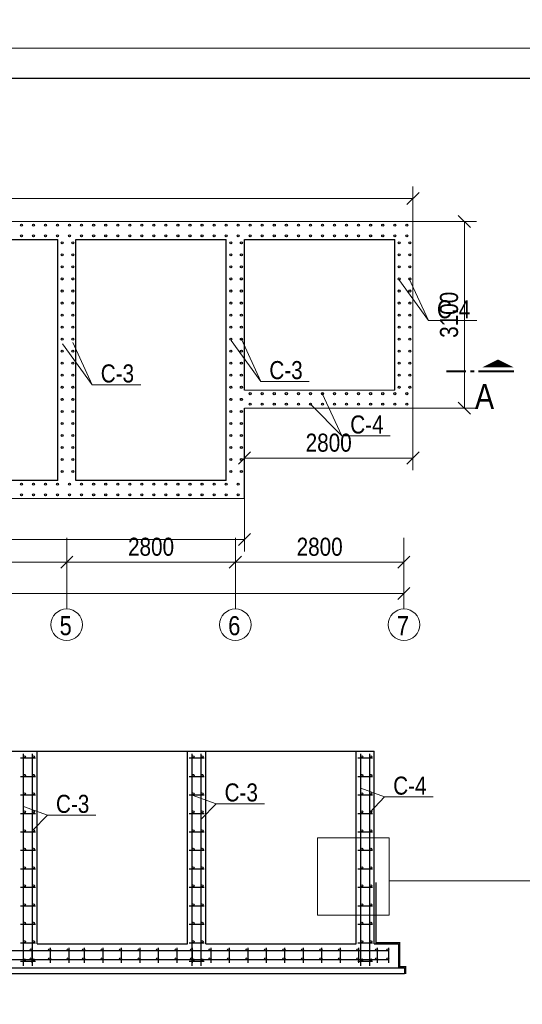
# Model space of a CAD drawing. Extents: x -764262 to 2885205, y 359641 to 616597.
# Tile 9 of 97: x 648565 to 656911, y 404979 to 421336. Entities that reach past the tile are written whole.
import ezdxf

# ---------------------------------------------------------------- set-up
doc = ezdxf.new("R2010")
doc.units = 0
doc.header["$LTSCALE"] = 50
doc.header["$MEASUREMENT"] = 0
doc.linetypes.add('AKS', pattern=[1.05, 0.6, -0.15, 0, -0.15, 0, 0.15])
doc.linetypes.add('JIS_02_2.0', pattern=[3, 2, -1])
doc.layers.get('0').update_dxf_attribs({"linetype": 'CONTINUOUS', "lineweight": 15})
doc.layers.get('DEFPOINTS').update_dxf_attribs({"linetype": 'CONTINUOUS'})
doc.layers.add('2D - Общий_Ном._пера__24', color=7, linetype='CONTINUOUS', lineweight=18, true_color=0xd90005)
doc.layers.add('6', color=6, linetype='CONTINUOUS')
for name, color, linetype, lineweight in [('DUVAR', 7, 'CONTINUOUS', 25), ('enta-aks yazıları', 6, 'CONTINUOUS', 5), ('enta-aks çizgileri', 1, 'AKS', 5), ('kcd_tx', 7, 'CONTINUOUS', 15), ('Tarama', 251, 'CONTINUOUS', 15)]:
    doc.layers.add(name, color=color, linetype=linetype, lineweight=lineweight)
doc.styles.add('arial', font='ARIALN.TTF')
doc.dimstyles.new('Xikmatillo', dxfattribs={"dimtxt": 300, "dimasz": 200, "dimexe": 200, "dimexo": 0, "dimgap": 100, "dimtad": 1, "dimdec": 0, "dimtxsty": 'arial', "dimblk": 'OBLIQUE', "dimcen": 0, "dimclrd": 7, "dimclre": 7, "dimclrt": 7, "dimadec": 0, "dimazin": 0, "dimtfac": 1, "dimtdec": 0, "dimtmove": 1, "dimatfit": 3, "dimldrblk": 'OBLIQUE', "dimfxl": 200, "dimlwd": 13, "dimlwe": 13, "dimarcsym": 0})

# ---------------------------------------------------------------- blocks, each defined once
blk = doc.blocks.new('_OBLIQUE')
at = {"color": 0, "linetype": 'ByBlock'}
blk.add_line((-0.5, -0.5), (0.5, 0.5), dxfattribs=at)
blk = doc.blocks.new('*D704')
at = {"color": 7, "lineweight": 13, "transparency": 16777216}
for p, q in [((646046, 412725), (646046, 412125)), ((649346, 412725), (649346, 412125)), ((646046, 412325), (649346, 412325))]:
    blk.add_line(p, q, dxfattribs=at)
at = {"layer": 'DEFPOINTS', "color": 0, "transparency": 16777216}
for p in [(646046, 412725), (649346, 412725), (649346, 412325)]:
    blk.add_point(p, dxfattribs=at)
at = {"color": 7, "lineweight": 13, "transparency": 16777216, "xscale": 200, "yscale": 200, "zscale": 200, "rotation": 180}
blk.add_blockref('_OBLIQUE', (646046, 412325), dxfattribs=at)
at = {"color": 7, "lineweight": 13, "transparency": 16777216, "xscale": 200, "yscale": 200, "zscale": 200}
blk.add_blockref('_OBLIQUE', (649346, 412325), dxfattribs=at)
at = {"color": 7, "transparency": 16777216, "insert": (647696, 412578), "char_height": 300, "attachment_point": 5, "style": 'arial'}
blk.add_mtext('3300', dxfattribs=at)
blk = doc.blocks.new('*D705')
at = {"color": 7, "lineweight": 13, "transparency": 16777216}
for p, q in [((649346, 412725), (649346, 412125)), ((652146, 412725), (652146, 412125)), ((649346, 412325), (652146, 412325))]:
    blk.add_line(p, q, dxfattribs=at)
at = {"layer": 'DEFPOINTS', "color": 0, "transparency": 16777216}
for p in [(649346, 412725), (652146, 412725), (652146, 412325)]:
    blk.add_point(p, dxfattribs=at)
at = {"color": 7, "lineweight": 13, "transparency": 16777216, "xscale": 200, "yscale": 200, "zscale": 200, "rotation": 180}
blk.add_blockref('_OBLIQUE', (649346, 412325), dxfattribs=at)
at = {"color": 7, "lineweight": 13, "transparency": 16777216, "xscale": 200, "yscale": 200, "zscale": 200}
blk.add_blockref('_OBLIQUE', (652146, 412325), dxfattribs=at)
at = {"color": 7, "transparency": 16777216, "insert": (650746, 412578), "char_height": 300, "attachment_point": 5, "style": 'arial'}
blk.add_mtext('2800', dxfattribs=at)
blk = doc.blocks.new('*D698')
at = {"color": 7, "lineweight": 13, "transparency": 16777216}
for p, q in [((652146, 412725), (652146, 412125)), ((654946, 412725), (654946, 412125)), ((652146, 412325), (654946, 412325))]:
    blk.add_line(p, q, dxfattribs=at)
at = {"layer": 'DEFPOINTS', "color": 0, "transparency": 16777216}
for p in [(652146, 412725), (654946, 412725), (654946, 412325)]:
    blk.add_point(p, dxfattribs=at)
at = {"color": 7, "lineweight": 13, "transparency": 16777216, "xscale": 200, "yscale": 200, "zscale": 200, "rotation": 180}
blk.add_blockref('_OBLIQUE', (652146, 412325), dxfattribs=at)
at = {"color": 7, "lineweight": 13, "transparency": 16777216, "xscale": 200, "yscale": 200, "zscale": 200}
blk.add_blockref('_OBLIQUE', (654946, 412325), dxfattribs=at)
at = {"color": 7, "transparency": 16777216, "insert": (653546, 412578), "char_height": 300, "attachment_point": 5, "style": 'arial'}
blk.add_mtext('2800', dxfattribs=at)
blk = doc.blocks.new('*D699')
at = {"layer": 'DEFPOINTS', "color": 0, "transparency": 16777216}
for p in [(625646, 412125), (654946, 412125), (625646, 411803)]:
    blk.add_point(p, dxfattribs=at)
at = {"layer": 'kcd_tx', "color": 7, "lineweight": 13, "transparency": 16777216}
for p, q in [((625646, 412125), (625646, 411603)), ((654946, 412125), (654946, 411603)), ((654946, 411803), (625646, 411803))]:
    blk.add_line(p, q, dxfattribs=at)
at = {"layer": 'kcd_tx', "color": 7, "lineweight": 13, "transparency": 16777216, "xscale": 200, "yscale": 200, "zscale": 200, "rotation": 180}
blk.add_blockref('_OBLIQUE', (625646, 411803), dxfattribs=at)
at = {"layer": 'kcd_tx', "color": 7, "lineweight": 13, "transparency": 16777216, "xscale": 200, "yscale": 200, "zscale": 200}
blk.add_blockref('_OBLIQUE', (654946, 411803), dxfattribs=at)
at = {"layer": 'kcd_tx', "color": 7, "transparency": 16777216, "insert": (640296, 412056), "char_height": 300, "attachment_point": 5, "style": 'arial'}
blk.add_mtext('29300', dxfattribs=at)
blk = doc.blocks.new('KESIT')
at = {"layer": 'enta-aks çizgileri'}
blk.add_lwpolyline([(273831.6, 345780.1, 65.3, 0, 0), (273831.6, 345796.4, 0, 0, 0)], format="xyseb", dxfattribs=at)
blk.add_lwpolyline([(273831.6, 345780.1, 65.3, 0, 0), (273831.6, 345796.4, 0, 0, 0)], format="xyseb", dxfattribs=at)
at = {"layer": 'enta-aks çizgileri', "const_width": 4.08}
for points in [[(273765.5, 345772), (273724.7, 345772)], [(273765.5, 345772), (273724.7, 345772)], [(273782.6, 345772), (273774.5, 345772)], [(273782.6, 345772), (273774.5, 345772)], [(273864.3, 345772), (273790.8, 345772)], [(273864.3, 345772), (273790.8, 345772)]]:
    blk.add_lwpolyline(points, dxfattribs=at)
blk = doc.blocks.new('*D722')
at = {"layer": 'DEFPOINTS', "color": 0, "transparency": 16777216}
for p in [(625496, 418365), (625496, 417983), (655096, 417983)]:
    blk.add_point(p, dxfattribs=at)
at = {"layer": 'kcd_tx', "color": 7, "lineweight": 13, "transparency": 16777216}
for p, q in [((625496, 417983), (625496, 418565)), ((655096, 417983), (655096, 418565)), ((655096, 418365), (625496, 418365))]:
    blk.add_line(p, q, dxfattribs=at)
at = {"layer": 'kcd_tx', "color": 7, "lineweight": 13, "transparency": 16777216, "xscale": 200, "yscale": 200, "zscale": 200, "rotation": 180}
blk.add_blockref('_OBLIQUE', (625496, 418365), dxfattribs=at)
at = {"layer": 'kcd_tx', "color": 7, "lineweight": 13, "transparency": 16777216, "xscale": 200, "yscale": 200, "zscale": 200}
blk.add_blockref('_OBLIQUE', (655096, 418365), dxfattribs=at)
at = {"layer": 'kcd_tx', "color": 7, "transparency": 16777216, "insert": (640296, 418618), "char_height": 300, "attachment_point": 5, "style": 'arial'}
blk.add_mtext('29600', dxfattribs=at)
blk = doc.blocks.new('*D731')
at = {"layer": 'DEFPOINTS', "color": 0, "transparency": 16777216}
for p in [(625496, 413383), (652296, 413383), (625496, 412700)]:
    blk.add_point(p, dxfattribs=at)
at = {"layer": 'kcd_tx', "color": 7, "lineweight": 13, "transparency": 16777216}
for p, q in [((625496, 413383), (625496, 412500)), ((652296, 413383), (652296, 412500)), ((652296, 412700), (625496, 412700))]:
    blk.add_line(p, q, dxfattribs=at)
at = {"layer": 'kcd_tx', "color": 7, "lineweight": 13, "transparency": 16777216, "xscale": 200, "yscale": 200, "zscale": 200, "rotation": 180}
blk.add_blockref('_OBLIQUE', (625496, 412700), dxfattribs=at)
at = {"layer": 'kcd_tx', "color": 7, "lineweight": 13, "transparency": 16777216, "xscale": 200, "yscale": 200, "zscale": 200}
blk.add_blockref('_OBLIQUE', (652296, 412700), dxfattribs=at)
at = {"layer": 'kcd_tx', "color": 7, "transparency": 16777216, "insert": (638896, 412953), "char_height": 300, "attachment_point": 5, "style": 'arial'}
blk.add_mtext('26800', dxfattribs=at)
blk = doc.blocks.new('*D744')
at = {"layer": 'DEFPOINTS', "color": 0, "transparency": 16777216}
for p in [(655096, 417983), (655949, 417983), (655096, 414883)]:
    blk.add_point(p, dxfattribs=at)
at = {"layer": 'kcd_tx', "color": 7, "lineweight": 13, "transparency": 16777216}
for p, q in [((655096, 417983), (656149, 417983)), ((655949, 414883), (655949, 417983)), ((655096, 414883), (656149, 414883))]:
    blk.add_line(p, q, dxfattribs=at)
at = {"layer": 'kcd_tx', "color": 7, "lineweight": 13, "transparency": 16777216, "xscale": 200, "yscale": 200, "zscale": 200}
for p, rotation in [((655949, 417983), 90), ((655949, 414883), 270)]:
    blk.add_blockref('_OBLIQUE', p, dxfattribs=dict(at, rotation=rotation))
at = {"layer": 'kcd_tx', "color": 7, "transparency": 16777216, "insert": (655696, 416433), "char_height": 300, "attachment_point": 5, "rotation": 90, "style": 'arial'}
blk.add_mtext('3100', dxfattribs=at)
blk = doc.blocks.new('*D745')
at = {"layer": 'DEFPOINTS', "color": 0, "transparency": 16777216}
for p in [(652296, 414883), (655096, 414883), (652296, 414054)]:
    blk.add_point(p, dxfattribs=at)
at = {"layer": 'kcd_tx', "color": 7, "lineweight": 13, "transparency": 16777216}
for p, q in [((652296, 414883), (652296, 413854)), ((655096, 414883), (655096, 413854)), ((655096, 414054), (652296, 414054))]:
    blk.add_line(p, q, dxfattribs=at)
at = {"layer": 'kcd_tx', "color": 7, "lineweight": 13, "transparency": 16777216, "xscale": 200, "yscale": 200, "zscale": 200, "rotation": 180}
blk.add_blockref('_OBLIQUE', (652296, 414054), dxfattribs=at)
at = {"layer": 'kcd_tx', "color": 7, "lineweight": 13, "transparency": 16777216, "xscale": 200, "yscale": 200, "zscale": 200}
blk.add_blockref('_OBLIQUE', (655096, 414054), dxfattribs=at)
at = {"layer": 'kcd_tx', "color": 7, "transparency": 16777216, "insert": (653696, 414307), "char_height": 300, "attachment_point": 5, "style": 'arial'}
blk.add_mtext('2800', dxfattribs=at)

msp = doc.modelspace()

# ---------------------------------------------------------------- linework, layer by layer
for p, q in [((655352.646, 416337.169), (655029.38, 417039.159)), ((649768.973, 415271.057), (649445.708, 415973.047)), ((652568.973, 415326.529), (652245.708, 416028.519)), ((654796.263, 415182.662), (652296.263, 415182.662)), ((653912.477, 414422.842), (653589.211, 415124.832)), ((655096.263, 414882.662), (652296.263, 414882.662)), ((651825.564, 408310.351), (651427.58, 408453.981)), ((654625.564, 408423.662), (654227.58, 408567.292)), ((649025.564, 408120.7), (648627.58, 408264.33)), ((654698.608, 407028.181, 9779.395), (657034.096, 407028.181, -142485.013))]:
    msp.add_line(p, q)
at = {"color": 0}
for p, q in [((649346.263, 412725.397), (649346.263, 411546.118)), ((652146.263, 412725.397), (652146.263, 411546.118)), ((654946.263, 412725.397), (654946.263, 411546.118))]:
    msp.add_line(p, q, dxfattribs=at)
at = {"color": 0, "lineweight": 30}
for p, q in [((648627.58, 405615.442), (648627.58, 409138.865)), ((648777.58, 405615.442), (648777.58, 409138.865)), ((651427.58, 405615.442), (651427.58, 409138.865)), ((651577.58, 405615.442), (651577.58, 409138.865)), ((654227.58, 405615.442), (654227.58, 409138.865)), ((654377.58, 405615.442), (654377.58, 409138.865)), ((648577.69, 409072.178), (648825.986, 409072.178)), ((648577.69, 409072.178), (648825.986, 409072.178)), ((651377.69, 409072.178), (651625.986, 409072.178)), ((651377.69, 409072.178), (651625.986, 409072.178)), ((654177.69, 409072.178), (654425.986, 409072.178)), ((654177.69, 409072.178), (654425.986, 409072.178)), ((648577.69, 408765.171), (648825.986, 408765.171)), ((648577.69, 408765.171), (648825.986, 408765.171)), ((651377.69, 408765.171), (651625.986, 408765.171)), ((651377.69, 408765.171), (651625.986, 408765.171)), ((654177.69, 408765.171), (654425.986, 408765.171)), ((654177.69, 408765.171), (654425.986, 408765.171)), ((648577.69, 408458.164), (648825.986, 408458.164)), ((648577.69, 408458.164), (648825.986, 408458.164)), ((651377.69, 408458.164), (651625.986, 408458.164)), ((651377.69, 408458.164), (651625.986, 408458.164)), ((654177.69, 408458.164), (654425.986, 408458.164)), ((654177.69, 408458.164), (654425.986, 408458.164)), ((648577.69, 408151.157), (648825.986, 408151.157)), ((651377.69, 408151.157), (651625.986, 408151.157)), ((654177.69, 408151.157), (654425.986, 408151.157)), ((648577.69, 407844.15), (648825.986, 407844.15)), ((648577.69, 407844.15), (648825.986, 407844.15)), ((651377.69, 407844.15), (651625.986, 407844.15)), ((651377.69, 407844.15), (651625.986, 407844.15)), ((654177.69, 407844.15), (654425.986, 407844.15)), ((654177.69, 407844.15), (654425.986, 407844.15)), ((648577.69, 407537.143), (648825.986, 407537.143)), ((648577.69, 407537.143), (648825.986, 407537.143)), ((651377.69, 407537.143), (651625.986, 407537.143)), ((651377.69, 407537.143), (651625.986, 407537.143)), ((654177.69, 407537.143), (654425.986, 407537.143)), ((654177.69, 407537.143), (654425.986, 407537.143)), ((648577.69, 407230.136), (648825.986, 407230.136)), ((648577.69, 407230.136), (648825.986, 407230.136)), ((651377.69, 407230.136), (651625.986, 407230.136)), ((651377.69, 407230.136), (651625.986, 407230.136)), ((654177.69, 407230.136), (654425.986, 407230.136)), ((654177.69, 407230.136), (654425.986, 407230.136)), ((648577.69, 406923.13), (648825.986, 406923.13)), ((651377.69, 406923.13), (651625.986, 406923.13)), ((654177.69, 406923.13), (654425.986, 406923.13)), ((648577.69, 406616.123), (648825.986, 406616.123)), ((648577.69, 406616.123), (648825.986, 406616.123)), ((651377.69, 406616.123), (651625.986, 406616.123)), ((651377.69, 406616.123), (651625.986, 406616.123)), ((654177.69, 406616.123), (654425.986, 406616.123)), ((654177.69, 406616.123), (654425.986, 406616.123)), ((648577.69, 406309.116), (648825.986, 406309.116)), ((648577.69, 406309.116), (648825.986, 406309.116)), ((651377.69, 406309.116), (651625.986, 406309.116)), ((651377.69, 406309.116), (651625.986, 406309.116)), ((654177.69, 406309.116), (654425.986, 406309.116)), ((654177.69, 406309.116), (654425.986, 406309.116)), ((648577.69, 406002.109), (648825.986, 406002.109)), ((648577.69, 406002.109), (648825.986, 406002.109)), ((651377.69, 406002.109), (651625.986, 406002.109)), ((651377.69, 406002.109), (651625.986, 406002.109)), ((654177.69, 406002.109), (654425.986, 406002.109)), ((654177.69, 406002.109), (654425.986, 406002.109)), ((654678.3, 405868.514), (647858.503, 405868.514)), ((648771.551, 405668.625), (648771.551, 405916.92)), ((648771.551, 405668.625), (648771.551, 405916.92)), ((649078.558, 405668.625), (649078.558, 405916.92)), ((649385.565, 405668.625), (649385.565, 405916.92)), ((649643.008, 405668.625), (649643.008, 405916.92)), ((649643.008, 405668.625), (649643.008, 405916.92)), ((649643.008, 405668.625), (649643.008, 405916.92)), ((649950.015, 405668.625), (649950.015, 405916.92)), ((649950.015, 405668.625), (649950.015, 405916.92)), ((650257.022, 405668.625), (650257.022, 405916.92)), ((650564.028, 405668.625), (650564.028, 405916.92)), ((650564.028, 405668.625), (650564.028, 405916.92)), ((650871.035, 405668.625), (650871.035, 405916.92)), ((651178.042, 405668.625), (651178.042, 405916.92)), ((651435.485, 405668.625), (651435.485, 405916.92)), ((651435.485, 405668.625), (651435.485, 405916.92)), ((651435.485, 405668.625), (651435.485, 405916.92)), ((651742.492, 405668.625), (651742.492, 405916.92)), ((651742.492, 405668.625), (651742.492, 405916.92)), ((652049.499, 405668.625), (652049.499, 405916.92)), ((652356.506, 405668.625), (652356.506, 405916.92)), ((652356.506, 405668.625), (652356.506, 405916.92)), ((652663.513, 405668.625), (652663.513, 405916.92)), ((652970.52, 405668.625), (652970.52, 405916.92)), ((652970.52, 405668.625), (652970.52, 405916.92)), ((653277.527, 405668.625), (653277.527, 405916.92)), ((653584.534, 405668.625), (653584.534, 405916.92)), ((653584.534, 405668.625), (653584.534, 405916.92)), ((653891.541, 405668.625), (653891.541, 405916.92)), ((654198.548, 405668.625), (654198.548, 405916.92)), ((654198.548, 405668.625), (654198.548, 405916.92)), ((654505.555, 405668.625), (654505.555, 405916.92)), ((654694.987, 405668.625), (654694.987, 405916.92)), ((654678.3, 405718.514), (647858.503, 405718.514)), ((648577.69, 405695.102), (648825.986, 405695.102)), ((651377.69, 405695.102), (651625.986, 405695.102)), ((654177.69, 405695.102), (654425.986, 405695.102))]:
    msp.add_line(p, q, dxfattribs=at)
at = {"color": 0}
msp.add_lwpolyline([(680055.971, 391162.308), (620655.971, 391162.308), (620655.971, 420862.308), (680055.971, 420862.308)], close=True, dxfattribs=at)
at = {"color": 0, "lineweight": 30, "ltscale": 100}
msp.add_lwpolyline([(622655.971, 420362.308), (679297.877, 420362.308), (679297.877, 391662.308), (622655.971, 391662.308)], close=True, dxfattribs=at)
for points in [[(652296.263, 413382.662), (625496.263, 413382.662), (625496.263, 417982.662), (655096.263, 417982.662), (655096.263, 414882.662)], [(655096.263, 417982.662), (655096.263, 414882.662), (652296.263, 414882.662), (652296.263, 413382.662), (625496.263, 413382.662), (625496.263, 417982.662), (655096.263, 417982.662)]]:
    msp.add_lwpolyline(points)
for points in [[(646196.263, 417682.662), (649196.263, 417682.662), (649196.263, 413682.662), (646196.263, 413682.662)], [(651996.263, 417682.662), (649496.263, 417682.662), (649496.263, 413682.662), (651996.263, 413682.662)], [(652296.263, 417682.662), (654796.263, 417682.662), (654796.263, 415182.662), (652296.263, 415182.662)]]:
    msp.add_lwpolyline(points, close=True)
at = {"color": 0, "lineweight": 0}
for points in [[(654861.497, 417018.655), (655352.646, 416337.169), (656158.065, 416337.169)], [(652077.824, 416008.014), (652568.973, 415326.529), (653374.392, 415326.529)], [(649277.824, 415952.543), (649768.973, 415271.057), (650574.392, 415271.057)], [(653392.861, 414946.994), (653912.477, 414422.842), (654717.896, 414422.842)], [(651577.58, 408054.17), (651825.564, 408310.351), (652630.983, 408310.351)], [(654377.58, 408167.481), (654625.564, 408423.662), (655430.983, 408423.662)], [(648777.58, 407864.518), (649025.564, 408120.7), (649830.983, 408120.7)]]:
    msp.add_lwpolyline(points, dxfattribs=at)
at = {"linetype": 'JIS_02_2.0', "ltscale": 0.5, "const_width": 20}
msp.add_lwpolyline([(654483.424, 407002.352), (654483.424, 406002.352), (654873.424, 406002.352), (654873.424, 405602.352), (654973.424, 405602.352), (654973.424, 405482.352)], dxfattribs=at)
at = {"color": 0, "lineweight": 30}
for centre in [(648592.861, 417922.104), (648792.861, 417922.104), (648992.861, 417922.104), (649192.861, 417922.104), (649192.861, 417922.104), (649392.861, 417922.104), (649592.861, 417922.104), (649792.861, 417922.104), (649992.861, 417922.104), (650192.861, 417922.104), (650392.861, 417922.104), (650592.861, 417922.104), (650792.861, 417922.104), (650992.861, 417922.104), (651192.861, 417922.104), (651392.861, 417922.104), (651592.861, 417922.104), (651592.861, 417922.104), (651792.861, 417922.104), (651992.861, 417922.104), (652192.861, 417922.104), (652392.861, 417922.104), (652592.861, 417922.104), (652792.861, 417922.104), (652992.861, 417922.104), (653192.861, 417922.104), (653392.861, 417922.104), (653592.861, 417922.104), (653592.861, 417922.104), (653792.861, 417922.104), (653992.861, 417922.104), (654192.861, 417922.104), (654392.861, 417922.104), (654592.861, 417922.104), (654792.861, 417922.104), (654992.861, 417922.104), (648592.861, 417746.33), (648792.861, 417746.33), (648992.861, 417746.33), (649192.861, 417746.33), (649192.861, 417746.33), (649392.861, 417746.33), (649592.861, 417746.33), (649792.861, 417746.33), (649992.861, 417746.33), (650192.861, 417746.33), (650392.861, 417746.33), (650592.861, 417746.33), (650792.861, 417746.33), (650992.861, 417746.33), (651192.861, 417746.33), (651392.861, 417746.33), (651592.861, 417746.33), (651592.861, 417746.33), (651792.861, 417746.33), (651992.861, 417746.33), (652192.861, 417746.33), (652392.861, 417746.33), (652592.861, 417746.33), (652792.861, 417746.33), (652992.861, 417746.33), (653192.861, 417746.33), (653392.861, 417746.33), (653592.861, 417746.33), (653592.861, 417746.33), (653792.861, 417746.33), (653992.861, 417746.33), (654192.861, 417746.33), (654392.861, 417746.33), (654592.861, 417746.33), (654792.861, 417746.33), (654992.861, 417746.33), (649269.934, 417628.519), (649269.934, 417628.519), (649445.708, 417628.519), (649445.708, 417628.519), (652069.934, 417628.519), (652069.934, 417628.519), (652245.708, 417628.519), (652245.708, 417628.519), (654868.149, 417628.519), (654868.149, 417628.519), (655043.923, 417628.519), (655043.923, 417628.519), (649269.934, 417428.519), (649445.708, 417428.519), (652069.934, 417428.519), (652245.708, 417428.519), (654868.149, 417428.519), (655043.923, 417428.519), (649269.934, 417228.519), (649445.708, 417228.519), (652069.934, 417228.519), (652245.708, 417228.519), (654868.149, 417228.519), (655043.923, 417228.519), (649269.934, 417028.519), (649445.708, 417028.519), (652069.934, 417028.519), (652245.708, 417028.519), (654868.149, 417028.519), (655043.923, 417028.519), (649269.934, 416828.519), (649445.708, 416828.519), (652069.934, 416828.519), (652245.708, 416828.519), (654868.149, 416828.519), (655043.923, 416828.519), (649269.934, 416628.519), (649445.708, 416628.519), (652069.934, 416628.519), (652245.708, 416628.519), (654868.149, 416628.519), (655043.923, 416628.519), (649269.934, 416428.519), (649445.708, 416428.519), (652069.934, 416428.519), (652245.708, 416428.519), (654868.149, 416428.519), (655043.923, 416428.519), (649269.934, 416228.519), (649445.708, 416228.519), (652069.934, 416228.519), (652245.708, 416228.519), (654868.149, 416228.519), (655043.923, 416228.519), (649269.934, 416028.519), (649445.708, 416028.519), (652069.934, 416028.519), (652245.708, 416028.519), (654868.149, 416028.519), (655043.923, 416028.519), (649269.934, 415828.519), (649445.708, 415828.519), (652069.934, 415828.519), (652245.708, 415828.519), (654868.149, 415828.519), (655043.923, 415828.519), (649269.934, 415628.519), (649445.708, 415628.519), (652069.934, 415628.519), (652245.708, 415628.519), (654868.149, 415628.519), (655043.923, 415628.519), (649269.934, 415428.519), (649445.708, 415428.519), (652069.934, 415428.519), (652245.708, 415428.519), (654868.149, 415428.519), (655043.923, 415428.519), (649269.934, 415228.519), (649269.934, 415228.519), (649445.708, 415228.519), (649445.708, 415228.519), (652069.934, 415228.519), (652069.934, 415228.519), (652245.708, 415228.519), (652245.708, 415228.519), (654868.149, 415228.519), (654868.149, 415228.519), (655043.923, 415228.519), (655043.923, 415228.519), (649269.934, 415028.519), (649445.708, 415028.519), (652069.934, 415028.519), (652245.708, 415028.519), (652392.861, 415122.768), (652592.861, 415122.768), (652792.861, 415122.768), (652992.861, 415122.768), (653192.861, 415122.768), (653392.861, 415122.768), (653592.861, 415122.768), (653592.861, 415122.768), (653792.861, 415122.768), (653992.861, 415122.768), (654192.861, 415122.768), (654392.861, 415122.768), (654592.861, 415122.768), (654792.861, 415122.768), (654992.861, 415122.768), (649269.934, 414828.519), (649445.708, 414828.519), (652069.934, 414828.519), (652245.708, 414828.519), (652392.861, 414946.994), (652592.861, 414946.994), (652792.861, 414946.994), (652992.861, 414946.994), (653192.861, 414946.994), (653392.861, 414946.994), (653592.861, 414946.994), (653592.861, 414946.994), (653792.861, 414946.994), (653992.861, 414946.994), (654192.861, 414946.994), (654392.861, 414946.994), (654592.861, 414946.994), (654792.861, 414946.994), (654992.861, 414946.994), (649269.934, 414628.519), (649445.708, 414628.519), (652069.934, 414628.519), (652245.708, 414628.519), (649269.934, 414428.519), (649445.708, 414428.519), (652069.934, 414428.519), (652245.708, 414428.519), (649269.934, 414228.519), (649445.708, 414228.519), (652069.934, 414228.519), (652245.708, 414228.519), (649269.934, 414028.519), (649445.708, 414028.519), (652069.934, 414028.519), (652245.708, 414028.519), (649269.934, 413828.519), (649445.708, 413828.519), (652069.934, 413828.519), (652245.708, 413828.519), (648592.861, 413618.993), (648792.861, 413618.993), (648992.861, 413618.993), (649192.861, 413618.993), (649192.861, 413618.993), (649392.861, 413618.993), (649592.861, 413618.993), (649792.861, 413618.993), (649992.861, 413618.993), (650192.861, 413618.993), (650392.861, 413618.993), (650592.861, 413618.993), (650792.861, 413618.993), (650992.861, 413618.993), (651192.861, 413618.993), (651392.861, 413618.993), (651592.861, 413618.993), (651592.861, 413618.993), (651792.861, 413618.993), (651992.861, 413618.993), (652192.861, 413618.993), (648592.861, 413443.219), (648792.861, 413443.219), (648992.861, 413443.219), (649192.861, 413443.219), (649192.861, 413443.219), (649392.861, 413443.219), (649592.861, 413443.219), (649792.861, 413443.219), (649992.861, 413443.219), (650192.861, 413443.219), (650392.861, 413443.219), (650592.861, 413443.219), (650792.861, 413443.219), (650992.861, 413443.219), (651192.861, 413443.219), (651392.861, 413443.219), (651592.861, 413443.219), (651592.861, 413443.219), (651792.861, 413443.219), (651992.861, 413443.219), (652192.861, 413443.219), (648644.446, 409088.865), (648794.446, 409088.865), (651444.446, 409088.865), (651594.446, 409088.865), (654244.446, 409088.865), (654394.446, 409088.865), (648644.446, 408781.858), (648794.446, 408781.858), (651444.446, 408781.858), (651594.446, 408781.858), (654244.446, 408781.858), (654394.446, 408781.858), (648644.446, 408474.851), (648794.446, 408474.851), (651444.446, 408474.851), (651594.446, 408474.851), (654244.446, 408474.851), (654394.446, 408474.851), (648644.446, 408174.851), (648794.446, 408174.851), (651444.446, 408174.851), (651594.446, 408174.851), (654244.446, 408174.851), (654394.446, 408174.851), (648644.446, 407860.837), (648794.446, 407860.837), (651444.446, 407860.837), (651594.446, 407860.837), (654244.446, 407860.837), (654394.446, 407860.837), (648644.446, 407553.83), (648794.446, 407553.83), (651444.446, 407553.83), (651594.446, 407553.83), (654244.446, 407553.83), (654394.446, 407553.83), (648644.446, 407246.823), (648794.446, 407246.823), (651444.446, 407246.823), (651594.446, 407246.823), (654244.446, 407246.823), (654394.446, 407246.823), (648644.446, 406946.823), (648794.446, 406946.823), (651444.446, 406946.823), (651594.446, 406946.823), (654244.446, 406946.823), (654394.446, 406946.823), (648644.446, 406632.809), (648794.446, 406632.809), (651444.446, 406632.809), (651594.446, 406632.809), (654244.446, 406632.809), (654394.446, 406632.809), (648644.446, 406325.802), (648794.446, 406325.802), (651444.446, 406325.802), (651594.446, 406325.802), (654244.446, 406325.802), (654394.446, 406325.802), (648644.446, 406018.796), (648794.446, 406018.796), (651444.446, 406018.796), (651594.446, 406018.796), (654244.446, 406018.796), (654394.446, 406018.796), (648754.864, 405885.38), (649061.871, 405885.38), (649368.878, 405885.38), (649626.321, 405885.38), (649933.328, 405885.38), (650240.335, 405885.38), (650547.342, 405885.38), (650854.349, 405885.38), (651161.355, 405885.38), (651418.798, 405885.38), (651725.805, 405885.38), (652032.812, 405885.38), (652339.819, 405885.38), (652646.826, 405885.38), (652953.833, 405885.38), (653260.84, 405885.38), (653567.847, 405885.38), (653874.854, 405885.38), (654181.861, 405885.38), (654488.868, 405885.38), (654678.3, 405885.38), (648644.446, 405718.796), (648754.864, 405735.38), (648794.446, 405718.796), (649061.871, 405735.38), (649368.878, 405735.38), (649626.321, 405735.38), (649933.328, 405735.38), (650240.335, 405735.38), (650547.342, 405735.38), (650854.349, 405735.38), (651161.355, 405735.38), (651418.798, 405735.38), (651444.446, 405718.796), (651594.446, 405718.796), (651725.805, 405735.38), (652032.812, 405735.38), (652339.819, 405735.38), (652646.826, 405735.38), (652953.833, 405735.38), (653260.84, 405735.38), (653567.847, 405735.38), (653874.854, 405735.38), (654181.861, 405735.38), (654244.446, 405718.796), (654394.446, 405718.796), (654488.868, 405735.38), (654678.3, 405735.38)]:
    msp.add_circle(centre, 16.866, dxfattribs=at)
at = {"color": 0, "ltscale": 50}
for centre in [(649346.263, 411283.772), (652146.263, 411283.772), (654946.263, 411283.772)]:
    msp.add_circle(centre, 262.346, dxfattribs=at)
at = {"layer": 'DUVAR', "color": 0, "lineweight": 30, "ltscale": 500}
for p, q in [((646196.263, 417682.662), (649196.263, 417682.662)), ((649196.263, 413682.662), (649196.263, 417682.662)), ((649496.263, 417682.662), (651996.263, 417682.662)), ((649496.263, 413682.662), (649496.263, 417682.662)), ((651996.263, 413682.662), (651996.263, 417682.662)), ((652296.263, 417682.662), (654796.263, 417682.662)), ((652296.263, 415182.662), (652296.263, 417682.662)), ((654796.263, 415182.662), (654796.263, 417682.662)), ((652296.263, 413382.662), (652296.263, 414882.662)), ((649196.263, 413682.662), (646196.263, 413682.662)), ((651996.263, 413682.662), (649496.263, 413682.662)), ((624853.424, 409182.352), (654453.424, 409182.352)), ((648853.424, 405982.352), (648853.424, 409182.352)), ((651353.424, 405982.352), (651353.424, 409182.352)), ((651653.424, 405982.352), (651653.424, 409182.352)), ((654153.424, 405982.352), (654153.424, 409182.352)), ((654453.424, 405982.352), (654453.424, 409182.352)), ((648853.424, 405982.352), (651353.424, 405982.352)), ((651653.424, 405982.352), (654153.424, 405982.352)), ((654453.424, 405982.352), (654853.424, 405982.352)), ((654453.424, 405982.352), (654853.424, 405982.352)), ((654853.424, 405982.352), (654853.424, 405582.352)), ((633308.333, 405582.352), (654853.424, 405582.352)), ((654953.424, 405482.352), (633308.333, 405482.352))]:
    msp.add_line(p, q, dxfattribs=at)
msp.add_lwpolyline([(654853.424, 405582.352), (654953.424, 405582.352), (654953.424, 405482.352)], dxfattribs=at)
at = {"layer": 'Tarama', "linetype": 'ByBlock'}
msp.add_lwpolyline([(653507.856, 407746.608), (654698.608, 407746.608), (654698.608, 406459.116), (653507.856, 406459.116)], close=True, dxfattribs=at)

# ---------------------------------------------------------------- block references
at = {"layer": 'enta-aks çizgileri', "color": 0, "linetype": 'ByBlock', "xscale": 8.056313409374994, "yscale": 8.056313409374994, "zscale": 8.056313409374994}
msp.add_blockref('KESIT', (-1549564.223, -2370154.111), dxfattribs=at)

# ---------------------------------------------------------------- texts
at = {"char_height": 300, "attachment_point": 1, "style": 'arial'}
for s, insert, width in [('С-4', (655494.332, 416675.278), 492.9045), ('С-3', (652710.659, 415664.638), 492.9045), ('С-3', (649910.659, 415609.166), 492.9045), ('С-4', (654054.163, 414760.951), 492.9045), ('С-4', (654767.25, 408761.771), 770.52524), ('С-3', (651967.25, 408648.46), 770.52524), ('С-3', (649167.25, 408458.808), 770.52524)]:
    msp.add_mtext(s, dxfattribs=dict(at, insert=insert, width=width))
at = {"layer": '2D - Общий_Ном._пера__24', "color": 0, "style": 'arial'}
for s, p in [('5', (649227.565, 411110.286)), ('6', (652027.565, 411110.286)), ('7', (654827.565, 411110.286))]:
    msp.add_text(s, height=316.624, dxfattribs=at).set_placement(p)
at = {"layer": '6', "color": 0, "insert": (641691.339, 425267.649), "char_height": 280, "attachment_point": 1, "style": 'arial'}
msp.add_mtext_dynamic_manual_height_columns('\\pt8400;{\\fArial|b1|i0|c204|p34;                                                Примечание \\P\\pt8400,14840;\\fArial|b1|i0|c162|p34;- \\fArial|b1|i0|c204|p34;    При бетонирование  работы выполнить непрерывно\\fArial|b1|i0|c162|p34;, \\fArial|b1|i0|c204|p34;\\C256;Не допускается перерывы\\fArial|b1|i0|c162|p34;.   \\fArial|b1|i0|c204|p34;\\H2.10653x;\\C0; \\H0.47472x;\\P\\pi-560,l560,t560,8400,14840;-^I При устройство армирование днище резервуара стыки арматуры должные быть в разбежку в  \\H1.75798x; \\H0.56884x;\\P\\pi0,t8400,14840;шахматным порядке в проектными на горизонтальный и вертикальный поверхность  \\H1.61939x; }', width=19326.85095, gutter_width=6306.297, heights=[5014.883], dxfattribs=at)
at = {"layer": 'enta-aks yazıları', "color": 0, "style": 'arial'}
msp.add_text('A', height=418.727, dxfattribs=at).set_placement((656124.174, 414865.871))

# ---------------------------------------------------------------- dimensions: what is measured, and where the dimension line sits
for base, p1, p2, picture, middle in [((649346.263, 412325.061), (646046.263, 412725.397), (649346.263, 412725.397), '*D704', (647696.263, 412578.233)), ((652146.263, 412325.061), (649346.263, 412725.397), (652146.263, 412725.397), '*D705', (650746.263, 412578.233)), ((654946.263, 412325.061), (652146.263, 412725.397), (654946.263, 412725.397), '*D698', (653546.263, 412578.233))]:
    dim = msp.add_linear_dim(base=base, p1=p1, p2=p2, dimstyle='Xikmatillo')
    dim.commit()
    dim.dimension.update_dxf_attribs({"geometry": picture, "text_midpoint": middle})
at = {"layer": 'kcd_tx'}
for base, p1, p2, picture, middle in [((625496.263, 418364.943), (655096.263, 417982.662), (625496.263, 417982.662), '*D722', (640296.263, 418618.115)), ((652296.263, 414053.964), (655096.263, 414882.662), (652296.263, 414882.662), '*D745', (653696.263, 414307.135)), ((625496.263, 412699.687), (652296.263, 413382.662), (625496.263, 413382.662), '*D731', (638896.263, 412952.859)), ((625646.263, 411802.765), (654946.263, 412125.061), (625646.263, 412125.061), '*D699', (640296.263, 412055.937))]:
    dim = msp.add_linear_dim(base=base, p1=p1, p2=p2, dimstyle='Xikmatillo', dxfattribs=at)
    dim.commit()
    dim.dimension.update_dxf_attribs({"geometry": picture, "text_midpoint": middle})
dim = msp.add_linear_dim(base=(655949.388, 417982.662), p1=(655096.263, 414882.662), p2=(655096.263, 417982.662), angle=90, dimstyle='Xikmatillo', dxfattribs=at)
dim.commit()
dim.dimension.update_dxf_attribs({"geometry": '*D744', "text_midpoint": (655696.216, 416432.662)})

doc.saveas('drawing.dxf')
